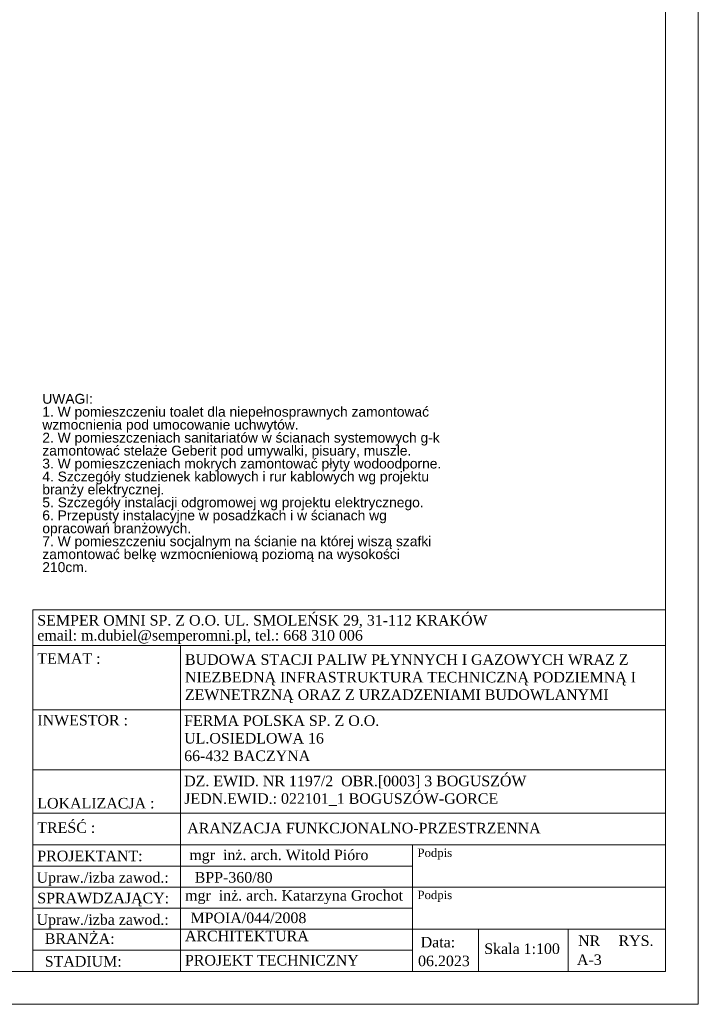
# Model space of a CAD drawing. Header units: metres. Extents: x 5541655 to 5588333, y 5589641 to 5627331.
# Tile 56 of 57: x 5587303 to 5588333, y 5624361 to 5625856. Entities that reach past the tile are written whole.
import ezdxf

# ---------------------------------------------------------------- set-up
doc = ezdxf.new("R2010")
doc.units = ezdxf.units.M
doc.header["$MEASUREMENT"] = 0
doc.layers.add('Budowlane - Opisy', color=7, linetype='CONTINUOUS')
doc.layers.add('MDCP', color=7, linetype='CONTINUOUS', lineweight=18)
doc.layers.add('opisy', color=7, linetype='CONTINUOUS', lineweight=20)
doc.styles.add('GENERATED_STYLE_2', font='arial.ttf')
doc.styles.add('mm', font='times.ttf')

msp = doc.modelspace()

# ---------------------------------------------------------------- linework, layer by layer
at = {"layer": 'MDCP'}
msp.add_line((5588333, 5627330.7), (5588333, 5624360.7), dxfattribs=at)
for points in [[(5584133, 5627330.7), (5588333, 5627330.7), (5588333, 5624360.7), (5584133, 5624360.7)], [(5584183, 5627280.7), (5588283, 5627280.7), (5588283, 5624410.7), (5584183, 5624410.7)]]:
    msp.add_lwpolyline(points, close=True, dxfattribs=at)
at = {"layer": 'opisy', "lineweight": 20}
for p, q in [((5588283, 5624905.8), (5587323, 5624905.8)), ((5587547, 5624905.8), (5587547, 5624410.7)), ((5588283, 5624808), (5587323, 5624808)), ((5588283, 5624717), (5587323, 5624717)), ((5588283, 5624650.8), (5587323, 5624650.8)), ((5588283, 5624602.7), (5587323, 5624602.7)), ((5587899, 5624602.7), (5587899, 5624410.7)), ((5587899, 5624570.7), (5587323, 5624570.7)), ((5588135.6, 5624538.7), (5587323, 5624538.7)), ((5588283, 5624538.7), (5588135.6, 5624538.7)), ((5587899, 5624506.7), (5587323, 5624506.7)), ((5588283, 5624474.7), (5587323, 5624474.7)), ((5587999.5, 5624474.7), (5587999.5, 5624410.7)), ((5588135.6, 5624474.7), (5588135.6, 5624410.7)), ((5587899, 5624442.7), (5587323, 5624442.7))]:
    msp.add_line(p, q, dxfattribs=at)
msp.add_lwpolyline([(5588283, 5624959.9), (5587323, 5624959.9), (5587323, 5624410.7), (5588283, 5624410.7), (5588283, 5624959.9)], dxfattribs=at)

# ---------------------------------------------------------------- texts
at = {"layer": 'Budowlane - Opisy', "insert": (5587337.3, 5625287.7), "char_height": 15, "width": 615.173, "attachment_point": 1, "line_spacing_factor": 0.786381, "style": 'GENERATED_STYLE_2'}
msp.add_mtext('UWAGI:\\P1. W pomieszczeniu toalet dla niepełnosprawnych zamontować wzmocnienia pod umocowanie uchwytów.\\P2. W pomieszczeniach sanitariatów w ścianach systemowych g-k zamontować stelaże Geberit pod umywalki, pisuary, muszle.\\P3. W pomieszczeniach mokrych zamontować płyty wodoodporne.\\P4. Szczegóły studzienek kablowych i rur kablowych wg projektu branży elektrycznej.\\P5. Szczegóły instalacji odgromowej wg projektu elektrycznego.\\P6. Przepusty instalacyjne w posadzkach i w ścianach wg opracowań branżowych.\\P7. W pomieszczeniu socjalnym na ścianie na której wiszą szafki zamontować belkę wzmocnieniową poziomą na wysokości 210cm.', dxfattribs=at)
at = {"layer": 'opisy', "lineweight": 20, "style": 'mm'}
for s, height, p in [('SEMPER OMNI SP. Z O.O. UL. SMOLEŃSK 29, 31-112 KRAKÓW', 16, (5587329.7, 5624935.9)), ('email: m.dubiel@semperomni.pl, tel.: 668 310 006', 16, (5587329.7, 5624913.1)), ('TEMAT :', 16, (5587329.7, 5624877.8)), ('INWESTOR :', 16, (5587329.7, 5624784.2)), ('LOKALIZACJA :', 16, (5587329.7, 5624658.1)), ('TREŚĆ :', 16, (5587329.7, 5624621)), ('PROJEKTANT:', 16, (5587329.7, 5624578)), ('mgr  inż. arch. Witold Pióro', 16, (5587560.5, 5624579.6)), ('Podpis', 12.8, (5587906.7, 5624584.4)), ('Upraw./izba zawod.:', 16, (5587328.6, 5624545.3)), ('BPP-360/80', 16, (5587568.6, 5624545.5)), ('SPRAWDZAJĄCY:', 16, (5587329.7, 5624514)), ('mgr  inż. arch. Katarzyna Grochot', 16, (5587554.1, 5624518.1)), ('Podpis', 12.8, (5587906.7, 5624520.4)), ('MPOIA/044/2008', 16, (5587562.2, 5624484)), ('Upraw./izba zawod.:', 16, (5587328.6, 5624481.3)), ('BRANŻA:', 16, (5587341, 5624452.5)), ('Data:', 16, (5587911.6, 5624447.1)), ('NR', 16, (5588150.5, 5624449.3)), ('RYS.', 16, (5588212, 5624449.3)), ('Skala 1:100', 16, (5588008.1, 5624437.1)), ('STADIUM:', 16, (5587341, 5624417.9)), ('06.2023', 16, (5587907.6, 5624418.6)), ('A-3', 16, (5588148.8, 5624420.4))]:
    msp.add_text(s, height=height, dxfattribs=at).set_placement(p)
at = {"layer": 'opisy', "lineweight": 20, "char_height": 16, "attachment_point": 1, "style": 'mm'}
for s, insert, width in [('BUDOWA STACJI PALIW PŁYNNYCH I GAZOWYCH WRAZ Z NIEZBEDNĄ INFRASTRUKTURA TECHNICZNĄ PODZIEMNĄ I ZEWNETRZNĄ ORAZ Z URZADZENIAMI BUDOWLANYMI', (5587553.8, 5624892.2), 731.71), ('FERMA POLSKA SP. Z O.O.\\PUL.OSIEDLOWA 16\\P66-432 BACZYNA', (5587552.6, 5624799.4), 675.708), ('DZ. EWID. NR 1197/2  OBR.[0003] 3 BOGUSZÓW\\PJEDN.EWID.: 022101_1 BOGUSZÓW-GORCE', (5587552.6, 5624707.8), 675.708), ('ARANZACJA FUNKCJONALNO-PRZESTRZENNA', (5587557.3, 5624636.3), 675.708), ('ARCHITEKTURA', (5587553.8, 5624472.5), 675.708), ('PROJEKT TECHNICZNY', (5587553.8, 5624435.6), 675.708)]:
    msp.add_mtext(s, dxfattribs=dict(at, insert=insert, width=width))

doc.saveas('drawing.dxf')
